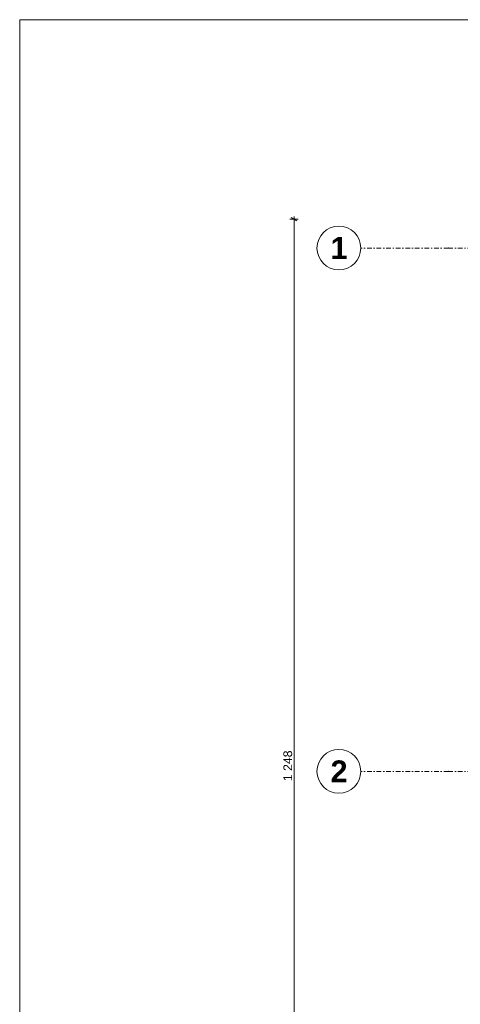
# Model space of a CAD drawing. Extents: x 100 to 2982, y 37 to 2050.
# Tile 29 of 135: x 100 to 603, y 927 to 2050. Entities that reach past the tile are written whole.
import ezdxf
from ezdxf.xclip import XClip

# ---------------------------------------------------------------- set-up
doc = ezdxf.new("R2010")
doc.units = 0
doc.header["$MEASUREMENT"] = 0
doc.header["$XCLIPFRAME"] = 0
doc.linetypes.add('Przerywana podwójnie', pattern=[54.680554, 26.458333, -10.583333, 7.055556, -10.583333])
for name, color, linetype in [('299-A Wymiary Opisy', 7, 'Continuous'), ('410-K Osie', 7, 'Continuous'), ('810-G Ogólne', 7, 'Continuous'), ('820-G Rysunki Obrazki', 7, 'Continuous')]:
    doc.layers.add(name, color=color, linetype=linetype)
doc.styles.add('STYL_AUTOMATYCZNY_2', font='txt')
doc.styles.add('STYL_AUTOMATYCZNY_7', font='txt')

# ---------------------------------------------------------------- blocks, each defined once
blk = doc.blocks.new('Rysunek_1_1', base_point=(-18316.3, -206.5))
at = {"layer": '299-A Wymiary Opisy', "color": 85, "linetype": 'Continuous', "lineweight": 13, "ltscale": 0.2}
for p, q in [((417.9, 1822.5), (408.6, 1822.5)), ((413.2, 1822.5), (413.2, 1825.6)), ((413.2, 574.5), (413.2, 1822.5))]:
    blk.add_line(p, q, dxfattribs=at)
at = {"layer": '299-A Wymiary Opisy', "color": 45, "linetype": 'Continuous', "lineweight": 15, "ltscale": 0.2}
blk.add_line((416.4, 1820.7), (410.1, 1824.3), dxfattribs=at)
at = {"layer": '410-K Osie', "color": 4, "linetype": 'Przerywana podwójnie', "lineweight": 13, "ltscale": 0.2}
for p, q in [((589.4, 1789.5), (489.4, 1789.5)), ((589.4, 1789.5), (489.4, 1789.5)), ((589.4, 1789.5), (2255.6, 1789.5)), ((589.4, 1789.5), (2255.6, 1789.5)), ((589.4, 1192.5), (489.4, 1192.5)), ((589.4, 1192.5), (489.4, 1192.5)), ((589.4, 1192.5), (2255.6, 1192.5)), ((589.4, 1192.5), (2255.6, 1192.5))]:
    blk.add_line(p, q, dxfattribs=at)
at = {"layer": '410-K Osie', "color": 7, "linetype": 'Continuous', "lineweight": 13, "ltscale": 0.2}
for centre in [(464.4, 1789.5), (464.4, 1789.5), (464.4, 1192.5), (464.4, 1192.5)]:
    blk.add_circle(centre, 25, dxfattribs=at)
at = {"layer": '410-K Osie', "color": 4, "linetype": 'Przerywana podwójnie', "lineweight": 13, "ltscale": 0.2}
for p in [(589.4, 1789.5), (589.4, 1789.5), (589.4, 1789.5), (589.4, 1789.5), (589.4, 1192.5), (589.4, 1192.5), (589.4, 1192.5), (589.4, 1192.5)]:
    blk.add_point(p, dxfattribs=at)
at = {"layer": '299-A Wymiary Opisy', "color": 46, "linetype": 'Continuous', "lineweight": 15, "insert": (411.2, 1181.4), "char_height": 10, "width": 34.194, "attachment_point": 7, "rotation": 90, "style": 'STYL_AUTOMATYCZNY_7'}
blk.add_mtext('\\A1;{\\pql;\\fArial|b0|i0|c0|p38;1\xa0248}', dxfattribs=at)
at = {"layer": '410-K Osie', "color": 1, "linetype": 'Continuous', "lineweight": 13, "char_height": 25, "attachment_point": 1, "style": 'STYL_AUTOMATYCZNY_2'}
for s, insert in [('\\A1;{\\pql;\\pt0;\\fArial|b1|i0|c238|p38;1}', (454.9, 1802)), ('\\A1;{\\pql;\\pt0;\\fArial|b1|i0|c238|p38;1}', (454.9, 1802)), ('\\A1;{\\pql;\\pt0;\\fArial|b1|i0|c238|p38;2}', (454.9, 1205)), ('\\A1;{\\pql;\\pt0;\\fArial|b1|i0|c238|p38;2}', (454.9, 1205))]:
    blk.add_mtext(s, dxfattribs=dict(at, insert=insert))

msp = doc.modelspace()

# ---------------------------------------------------------------- linework, layer by layer
at = {"layer": '810-G Ogólne', "color": 141, "linetype": 'Continuous', "lineweight": 20, "ltscale": 0.2}
msp.add_lwpolyline([(100, 2050), (2920, 2050), (2920, 50), (100, 50)], close=True, dxfattribs=at)

# ---------------------------------------------------------------- next in the draw order: block references
at = {"layer": '820-G Rysunki Obrazki', "color": 65, "linetype": 'Continuous', "lineweight": 13, "ltscale": 0.2}
ref = msp.add_blockref('Rysunek_1_1', (-18316.3, -206.5), dxfattribs=at)
XClip(ref).set_block_clipping_path([(244.527027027, 76.8014120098), (2570.9054054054, 2022.1162324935)])

doc.saveas('drawing.dxf')
